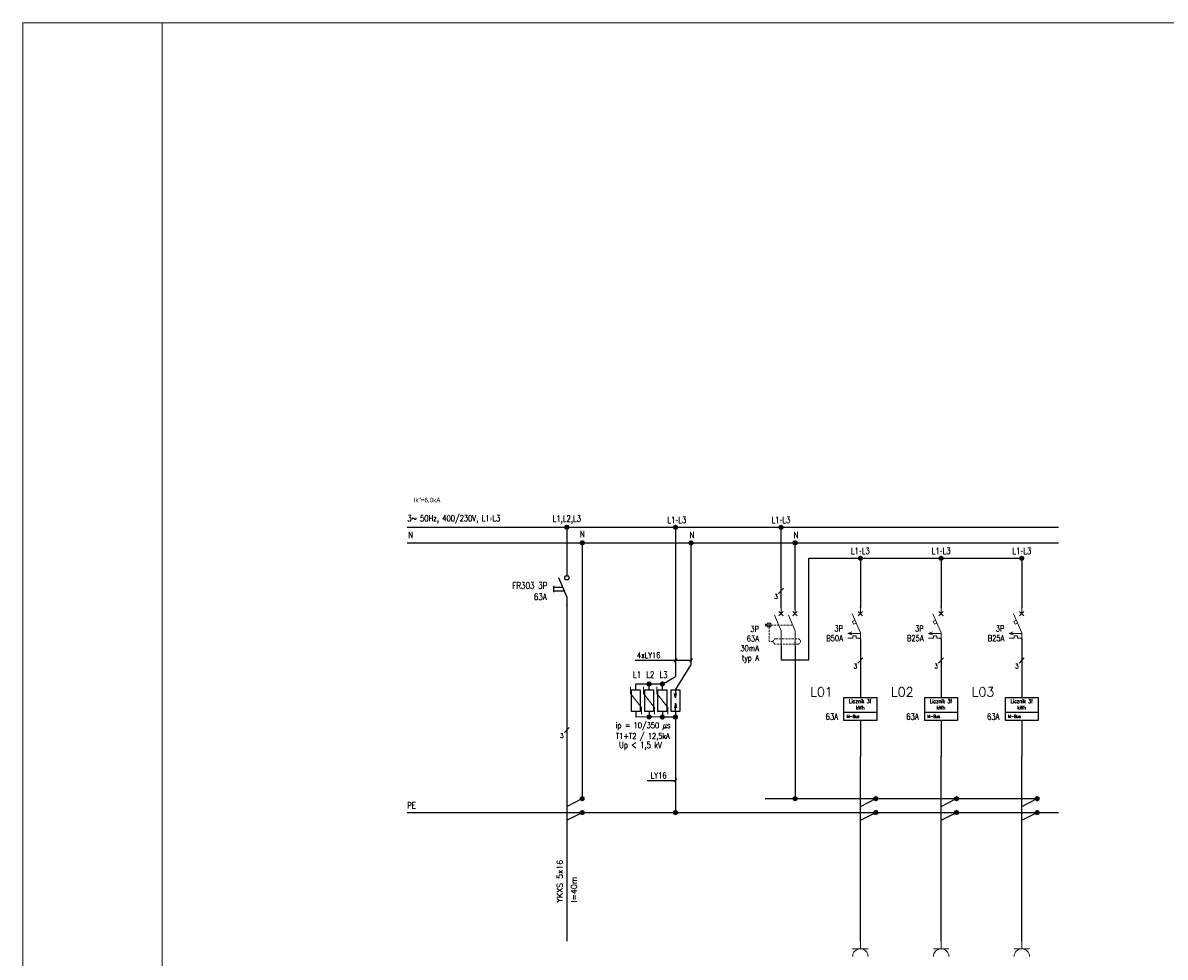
# Model space of a CAD drawing. Header units: millimetres. Extents: x 2358 to 2768, y 1132 to 1419.
# Tile 2 of 3: x 2358 to 2563, y 1252 to 1419. Entities that reach past the tile are written whole.
import ezdxf
from ezdxf.enums import TextEntityAlignment as Align

# ---------------------------------------------------------------- set-up
doc = ezdxf.new("R2010")
doc.units = ezdxf.units.MM
doc.linetypes.add('DASHED2', pattern=[0.375, 0.25, -0.125])
for name, color, linetype, lineweight in [('#elektryczne', 7, 'Continuous', 20), ('E_Etykieta aparatu', 1, 'Continuous', 30), ('EB_PRZEWODY', 3, 'Continuous', 20), ('EB_SYMBOL', 3, 'Continuous', 20), ('OPIS', 7, 'Continuous', 20), ('PRZEWODY', 3, 'Continuous', 20), ('SYMBOL', 3, 'Continuous', 20), ('SZYNY', 1, 'Continuous', 30)]:
    doc.layers.add(name, color=color, linetype=linetype, lineweight=lineweight)
doc.layers.add('EB_gniazda', color=1, linetype='Continuous')
doc.layers.add('IE-SYMBOL', color=3, linetype='Continuous')
doc.styles.add('SIMPLEX', font='simplex.shx', dxfattribs={"width": 0.8})
doc.styles.get("Standard").update_dxf_attribs({"font": 'arial.ttf'})

# ---------------------------------------------------------------- blocks, each defined once
blk = doc.blocks.new('P-PUNKT')
for p, q in [((-0.64, 0.17), (-0.66, 0.02)), ((-0.64, 0.17), (-0.66, 0.02)), ((-0.6, 0.28), (-0.64, 0.17)), ((-0.6, 0.28), (-0.64, 0.17)), ((-0.6, 0.14), (-0.64, 0.08)), ((-0.51, 0.42), (-0.6, 0.28)), ((-0.51, 0.42), (-0.6, 0.28)), ((-0.51, 0.28), (-0.6, 0.19)), ((-0.51, 0.14), (-0.6, 0.09)), ((-0.51, 0), (-0.6, 0)), ((-0.4, 0.52), (-0.51, 0.42)), ((-0.4, 0.52), (-0.51, 0.42)), ((-0.4, 0.41), (-0.51, 0.33)), ((-0.4, 0.29), (-0.51, 0.24)), ((-0.4, 0.17), (-0.51, 0.14)), ((-0.4, 0.06), (-0.51, 0.05)), ((-0.27, 0.6), (-0.4, 0.52)), ((-0.27, 0.6), (-0.4, 0.52)), ((-0.27, 0.49), (-0.4, 0.43)), ((-0.27, 0.38), (-0.4, 0.33)), ((-0.27, 0.27), (-0.4, 0.24)), ((-0.27, 0.16), (-0.4, 0.14)), ((-0.27, 0.05), (-0.4, 0.05)), ((-0.27, 0.6), (-0.27, -0.61)), ((-0.27, 0.6), (-0.27, -0.61)), ((-0.11, 0.66), (0.1, 0.66)), ((-0.11, 0.66), (0.1, 0.66)), ((-0.11, -0.67), (-0.11, 0.66)), ((-0.11, 0.66), (-0.11, -0.67)), ((-0.11, 0.56), (0.1, 0.56)), ((-0.11, 0.46), (0.1, 0.46)), ((-0.11, 0.36), (0.1, 0.36)), ((-0.11, 0.25), (0.1, 0.25)), ((-0.11, 0.15), (0.1, 0.15)), ((-0.11, 0.05), (0.1, 0.05)), ((0.1, -0.67), (0.1, 0.66)), ((0.1, 0.66), (0.1, -0.67)), ((0.27, 0.6), (0.27, -0.61)), ((0.27, 0.6), (0.27, -0.61)), ((0.27, 0.6), (0.4, 0.52)), ((0.27, 0.6), (0.4, 0.52)), ((0.27, 0.49), (0.4, 0.43)), ((0.27, 0.38), (0.4, 0.33)), ((0.27, 0.27), (0.4, 0.24)), ((0.27, 0.16), (0.4, 0.14)), ((0.27, 0.05), (0.4, 0.05)), ((0.4, 0.52), (0.51, 0.42)), ((0.4, 0.52), (0.51, 0.42)), ((0.4, 0.41), (0.51, 0.33)), ((0.4, 0.29), (0.51, 0.24)), ((0.4, 0.17), (0.51, 0.14)), ((0.4, 0.06), (0.51, 0.05)), ((0.51, 0.42), (0.6, 0.28)), ((0.51, 0.42), (0.6, 0.28)), ((0.51, 0.28), (0.6, 0.19)), ((0.51, 0.14), (0.6, 0.09)), ((0.51, 0), (0.6, 0)), ((0.6, 0.28), (0.64, 0.17)), ((0.6, 0.28), (0.64, 0.17)), ((0.6, 0.14), (0.64, 0.08)), ((0.64, 0.17), (0.66, 0.02)), ((0.64, 0.17), (0.66, 0.02)), ((-0.64, 0), (-0.66, -0.03)), ((-0.66, -0.08), (-0.64, -0.17)), ((-0.64, -0.17), (-0.66, -0.08)), ((-0.6, 0), (-0.64, 0)), ((-0.6, -0.14), (-0.64, -0.09)), ((-0.64, -0.17), (-0.6, -0.28)), ((-0.6, -0.28), (-0.64, -0.17)), ((-0.51, -0.14), (-0.6, -0.09)), ((-0.51, -0.28), (-0.6, -0.19)), ((-0.6, -0.28), (-0.51, -0.42)), ((-0.51, -0.42), (-0.6, -0.28)), ((-0.4, -0.06), (-0.51, -0.04)), ((-0.4, -0.18), (-0.51, -0.14)), ((-0.4, -0.29), (-0.51, -0.23)), ((-0.4, -0.41), (-0.51, -0.32)), ((-0.51, -0.42), (-0.4, -0.53)), ((-0.4, -0.53), (-0.51, -0.42)), ((-0.27, -0.06), (-0.4, -0.05)), ((-0.27, -0.17), (-0.4, -0.15)), ((-0.27, -0.28), (-0.4, -0.24)), ((-0.27, -0.39), (-0.4, -0.34)), ((-0.27, -0.5), (-0.4, -0.43)), ((-0.4, -0.53), (-0.27, -0.61)), ((-0.27, -0.61), (-0.4, -0.53)), ((-0.11, -0.05), (0.1, -0.05)), ((-0.11, -0.16), (0.1, -0.16)), ((-0.11, -0.26), (0.1, -0.26)), ((-0.11, -0.36), (0.1, -0.36)), ((-0.11, -0.46), (0.1, -0.46)), ((-0.11, -0.56), (0.1, -0.56)), ((0.1, -0.67), (-0.11, -0.67)), ((-0.11, -0.67), (0.1, -0.67)), ((0.27, -0.06), (0.4, -0.05)), ((0.27, -0.17), (0.4, -0.15)), ((0.27, -0.28), (0.4, -0.24)), ((0.27, -0.39), (0.4, -0.34)), ((0.27, -0.5), (0.4, -0.43)), ((0.4, -0.53), (0.27, -0.61)), ((0.27, -0.61), (0.4, -0.53)), ((0.4, -0.06), (0.51, -0.04)), ((0.4, -0.18), (0.51, -0.14)), ((0.4, -0.29), (0.51, -0.23)), ((0.4, -0.41), (0.51, -0.32)), ((0.51, -0.42), (0.4, -0.53)), ((0.4, -0.53), (0.51, -0.42)), ((0.51, -0.14), (0.6, -0.09)), ((0.51, -0.28), (0.6, -0.19)), ((0.6, -0.28), (0.51, -0.42)), ((0.51, -0.42), (0.6, -0.28)), ((0.6, 0), (0.64, 0)), ((0.6, -0.14), (0.64, -0.09)), ((0.64, -0.17), (0.6, -0.28)), ((0.6, -0.28), (0.64, -0.17)), ((0.64, 0), (0.65, -0.03)), ((0.65, -0.08), (0.64, -0.17)), ((0.64, -0.17), (0.65, -0.08))]:
    blk.add_line(p, q)
blk.add_point((0, 0))
blk = doc.blocks.new('różnicowoprądowy')
for p, q in [((-0.78, -0.78), (0.78, 0.78)), ((0.78, -0.78), (-0.78, 0.78)), ((0, 0), (0, 2)), ((4.26, -0.78), (5.83, 0.78)), ((5.83, -0.78), (4.26, 0.78)), ((5.04, 0), (5.04, 2)), ((-5.65, -3.56), (-5.65, -4.47)), ((-4.96, -3.85), (-5.65, -3.85)), ((-4.96, -3.35), (-4.96, -4.68)), ((-3.63, -3.35), (-4.96, -3.35)), ((-3.63, -4.02), (-4.96, -4.02)), ((-4.3, -3.35), (-4.3, -4.68)), ((-3.63, -3.35), (-3.63, -4.68)), ((-2.41, -0.52), (0, -6.16)), ((2.63, -0.52), (5.04, -6.16)), ((-4.96, -4.18), (-5.65, -4.18)), ((-3.63, -4.68), (-4.96, -4.68)), ((0, -6.12), (0, -11.54)), ((5.04, -6.16), (5.04, -11.58))]:
    blk.add_line(p, q)
at = {"color": 4, "linetype": 'DASHED2', "ltscale": 3}
for p, q in [((-3.63, -4.02), (4.13, -4.02)), ((-1.84, -8.93), (5.95, -8.93)), ((5.95, -10.91), (-1.84, -10.91))]:
    blk.add_line(p, q, dxfattribs=at)
at = {"color": 3}
blk.add_line((2.63, -0.52), (5.04, -6.16), dxfattribs=at)
blk.add_line((2.63, -0.52), (5.04, -6.16), dxfattribs=at)
at = {"color": 4, "linetype": 'DASHED2', "ltscale": 3}
blk.add_lwpolyline([(-2.83, -9.92), (-4.3, -9.92), (-4.3, -4.68)], dxfattribs=at)
for centre, start, end in [((-1.84, -9.92), 90, 270), ((5.95, -9.92), 270, 90)]:
    blk.add_arc(centre, 0.99, start, end, dxfattribs=at)
blk.add_point((5.04, -10.35), dxfattribs=at)
blk.add_point((5.04, -10.35), dxfattribs=at)
blk = doc.blocks.new('S-ZAB')
for p, q in [((-2.605718, -2.000032), (-0.000008, -8.080032)), ((-0.707114, -2.707138), (0.707099, -1.292925)), ((0.707099, -2.707138), (-0.707114, -1.292925)), ((-0.000008, -2.000032), (-0.000008, -0.000031)), ((-1.707928, -4.094892), (-2.531218, -4.447722)), ((-2.531218, -4.447722), (-2.150078, -5.337052)), ((-1.326788, -4.984212), (-2.150078, -5.337052)), ((-4.022616, -8.370921), (-2.759798, -7.798842)), ((-0.000008, -8.370921), (-4.022616, -8.370921)), ((-2.759798, -8.79886), (-4.022616, -8.370921)), ((-2.403294, -9.874011), (-4.022616, -9.874011)), ((-2.403294, -9.060289), (-2.403294, -9.874011)), ((-1.349945, -9.060289), (-2.403294, -9.060289)), ((-1.349945, -9.060289), (-1.349945, -9.874011)), ((-0.000008, -9.874011), (-1.349945, -9.874011)), ((-0.000008, -8.080032), (-0.000008, -10.080032))]:
    blk.add_line(p, q)
for p in [(-0.000008, -0.000031), (-0.000008, -10.080032)]:
    blk.add_point(p)
blk = doc.blocks.new('GNIAZDO')
for p, q in [((-2, -2), (2, -2)), ((0, -2), (0, 0))]:
    blk.add_line(p, q)
blk.add_arc((0, -4), 2, 0, 180)
blk = doc.blocks.new('4324232')
at = {"color": 3}
for p, q in [((2455.73, 1320.07), (2456.06, 1320.07)), ((2456.06, 1320.07), (2456.39, 1320.07))]:
    blk.add_line(p, q, dxfattribs=at)
blk.add_circle((2456.06, 1319.69), 0.384, dxfattribs=at)
at = {"layer": 'IE-SYMBOL'}
for p, q in [((2453.67, 1318.23), (2453.67, 1317.09)), ((2454.55, 1319.72), (2456.06, 1316.2)), ((2454.55, 1319.72), (2456.06, 1316.2)), ((2454.55, 1319.72), (2456.06, 1316.2)), ((2455.31, 1317.95), (2453.67, 1317.95)), ((2453.67, 1317.38), (2455.56, 1317.38))]:
    blk.add_line(p, q, dxfattribs=at)
blk = doc.blocks.new('Licznik')
at = {"color": 0}
blk.add_line((0, -2.99), (8.47, -2.99), dxfattribs=at)
blk.add_lwpolyline([(0, 0.77), (8.47, 0.77), (8.47, -5.16), (0, -5.16)], close=True, dxfattribs=at)
blk.add_lwpolyline([(0, 0.77), (8.47, 0.77)], dxfattribs=at)
at = {"color": 4, "lineweight": 9, "attachment_point": 1, "style": 'SIMPLEX'}
for s, insert, char_height in [('\\pxqc;Licznik 3f\\PkWh', (0.63, 0.34), 1), ('M-Bus', (0.7, -3.7), 0.8)]:
    blk.add_mtext_dynamic_manual_height_columns(s, width=7.1338, gutter_width=12.5, heights=[0], dxfattribs=dict(at, insert=insert, char_height=char_height))

msp = doc.modelspace()

# ---------------------------------------------------------------- linework, layer by layer
at = {"layer": '#elektryczne'}
msp.add_lwpolyline([(2358.43, 1132.27), (2358.43, 1419.27), (2768.43, 1419.27), (2768.43, 1132.27)], close=True, dxfattribs=at)
msp.add_lwpolyline([(2383.43, 1132.27), (2383.43, 1419.27)], dxfattribs=at)
at = {"layer": 'EB_gniazda', "color": 3, "linetype": 'Continuous'}
for p, q in [((2473.2, 1300.62), (2475.57, 1302.01)), ((2468.46, 1299.62), (2468.46, 1300.62)), ((2470.83, 1300.62), (2468.46, 1300.62)), ((2470.83, 1299.62), (2470.83, 1300.62)), ((2473.2, 1300.62), (2470.83, 1300.62)), ((2473.2, 1299.62), (2473.2, 1300.62)), ((2468.46, 1295.71), (2468.46, 1294.71)), ((2470.83, 1295.71), (2470.83, 1294.71)), ((2473.2, 1295.71), (2473.2, 1294.71)), ((2475.57, 1295.71), (2475.57, 1294.71)), ((2470.83, 1294.72), (2468.46, 1294.71)), ((2473.2, 1294.71), (2470.83, 1294.72)), ((2475.57, 1294.71), (2473.2, 1294.71))]:
    msp.add_line(p, q, dxfattribs=at)
at = {"layer": 'EB_PRZEWODY', "lineweight": -3}
for p, q in [((2475.57, 1328.77), (2475.57, 1319.22)), ((2475.57, 1319.22), (2475.57, 1302.01)), ((2475.57, 1294.71), (2475.57, 1277.2))]:
    msp.add_line(p, q, dxfattribs=at)
at = {"layer": 'EB_PRZEWODY', "color": 5, "lineweight": -3, "ltscale": 5}
msp.add_line((2458.83, 1325.99), (2458.83, 1280.07), dxfattribs=at)
at = {"layer": 'EB_PRZEWODY', "color": 5, "lineweight": -3}
for p in [(2478.34, 1325.97), (2475.57, 1299.62), (2475.57, 1299.62)]:
    msp.add_line(p, (2478.34, 1304.01), dxfattribs=at)
at = {"layer": 'EB_PRZEWODY', "lineweight": -3, "ltscale": 5}
for p, q in [((2508.74, 1323.19), (2508.74, 1314.37)), ((2523.23, 1323.19), (2523.23, 1314.37)), ((2537.71, 1323.19), (2537.71, 1314.37)), ((2508.74, 1308.77), (2508.74, 1298.19)), ((2523.23, 1308.77), (2523.23, 1298.19)), ((2537.71, 1308.77), (2537.71, 1298.19)), ((2508.74, 1294.08), (2508.74, 1287.61)), ((2523.23, 1294.08), (2523.23, 1287.61)), ((2537.71, 1294.08), (2537.71, 1287.61)), ((2456.06, 1278.68), (2458.83, 1280.07)), ((2508.74, 1278.68), (2511.51, 1280.07)), ((2523.23, 1278.68), (2526, 1280.07)), ((2537.71, 1278.68), (2540.49, 1280.07)), ((2508.74, 1276.18), (2511.51, 1277.57)), ((2523.23, 1276.18), (2526, 1277.57)), ((2537.71, 1276.18), (2540.49, 1277.57))]:
    msp.add_line(p, q, dxfattribs=at)
at = {"layer": 'EB_PRZEWODY', "color": 0}
for p, q in [((2467.47, 1300.12), (2467.47, 1298.92)), ((2469.84, 1300.12), (2469.84, 1298.92)), ((2472.21, 1300.12), (2472.21, 1298.92)), ((2467.47, 1298.92), (2469.45, 1296.41)), ((2469.84, 1298.92), (2471.82, 1296.41)), ((2472.21, 1298.92), (2474.19, 1296.41)), ((2469.45, 1296.41), (2469.45, 1295.21)), ((2471.82, 1296.41), (2471.82, 1295.21)), ((2474.19, 1296.41), (2474.19, 1295.21))]:
    msp.add_line(p, q, dxfattribs=at)
at = {"layer": 'EB_PRZEWODY', "lineweight": -3}
for points in [[(2467.67, 1295.71), (2467.67, 1299.62), (2469.25, 1299.62), (2469.25, 1295.71)], [(2470.04, 1295.71), (2470.04, 1299.62), (2471.62, 1299.62), (2471.62, 1295.71)], [(2472.41, 1295.71), (2472.41, 1299.62), (2473.99, 1299.62), (2473.99, 1295.71)], [(2474.78, 1295.71), (2474.78, 1299.62), (2476.36, 1299.62), (2476.36, 1295.71)]]:
    msp.add_lwpolyline(points, close=True, dxfattribs=at)
at = {"layer": 'EB_SYMBOL', "lineweight": -3}
for p, q in [((2508.3, 1304.4), (2509.18, 1305.35)), ((2522.79, 1304.4), (2523.67, 1305.35)), ((2537.27, 1304.4), (2538.16, 1305.35))]:
    msp.add_line(p, q, dxfattribs=at)
at = {"layer": 'IE-SYMBOL', "lineweight": -3}
msp.add_line((2456.06, 1316.2), (2456.06, 1314.82), dxfattribs=at)
msp.add_point((2456.06, 1314.82), dxfattribs=at)
at = {"layer": 'OPIS', "lineweight": -3}
for p, q in [((2468.32, 1304.92), (2478.34, 1304.92)), ((2475.81, 1305.19), (2475.33, 1304.58)), ((2478.57, 1305.2), (2478.11, 1304.57)), ((2475.57, 1298.14), (2475.38, 1298.95)), ((2475.57, 1299.62), (2475.57, 1298.14)), ((2475.57, 1298.14), (2475.76, 1298.95)), ((2475.57, 1297.19), (2475.38, 1296.38)), ((2475.57, 1297.19), (2475.76, 1296.38)), ((2475.57, 1295.71), (2475.57, 1297.19)), ((2475.28, 1283.06), (2475.83, 1283.6)), ((2470.48, 1283.33), (2475.56, 1283.33))]:
    msp.add_line(p, q, dxfattribs=at)
at = {"layer": 'PRZEWODY', "lineweight": -3}
for p, q in [((2456.06, 1328.75), (2456.06, 1320.07)), ((2494.51, 1314.23), (2494.51, 1328.75)), ((2456.06, 1314.82), (2456.06, 1254.52)), ((2508.74, 1254.52), (2508.74, 1287.61)), ((2523.23, 1254.52), (2523.23, 1287.61)), ((2537.71, 1254.52), (2537.71, 1287.61)), ((2456.06, 1276.18), (2458.83, 1277.57))]:
    msp.add_line(p, q, dxfattribs=at)
at = {"layer": 'PRZEWODY', "lineweight": -3, "ltscale": 5}
for p, q in [((2499.49, 1304.96), (2499.49, 1323.19)), ((2494.51, 1307.46), (2494.51, 1304.96)), ((2497.03, 1307.44), (2497.03, 1304.96)), ((2494.51, 1304.96), (2499.49, 1304.96)), ((2497.03, 1304.96), (2497.03, 1280.07))]:
    msp.add_line(p, q, dxfattribs=at)
at = {"layer": 'SYMBOL', "lineweight": -3}
for p, q in [((2497.03, 1313.95), (2497.03, 1325.97)), ((2494.07, 1316.89), (2494.95, 1317.84)), ((2455.62, 1291.92), (2456.5, 1292.86))]:
    msp.add_line(p, q, dxfattribs=at)
at = {"layer": 'SZYNY', "lineweight": -3}
for p, q in [((2427.38, 1328.75), (2544.28, 1328.75)), ((2499.49, 1323.19), (2538.08, 1323.19))]:
    msp.add_line(p, q, dxfattribs=at)
at = {"layer": 'SZYNY', "color": 5, "lineweight": -3}
for p, q in [((2427.38, 1325.97), (2544.28, 1325.97)), ((2491.66, 1280.07), (2540.85, 1280.07)), ((2511.32, 1280.07), (2511.88, 1280.07)), ((2525.8, 1280.07), (2526.36, 1280.07)), ((2540.29, 1280.07), (2540.85, 1280.07))]:
    msp.add_line(p, q, dxfattribs=at)
at = {"layer": 'SZYNY', "color": 4, "lineweight": -3}
msp.add_line((2427.38, 1277.57), (2544.28, 1277.57), dxfattribs=at)

# ---------------------------------------------------------------- block references
msp.add_blockref('4324232', (0, 0))
at = {"color": 3, "lineweight": -3, "xscale": 0.6930000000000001, "yscale": 0.6930000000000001, "zscale": 0.6930000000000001}
for p in [(2505.8, 1297.66), (2520.29, 1297.66), (2534.78, 1297.66)]:
    msp.add_blockref('Licznik', p, dxfattribs=at)
at = {"layer": 'EB_PRZEWODY', "lineweight": -3}
for p, xscale, yscale, zscale in [((2475.57, 1328.75), 0.554400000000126, 0.554400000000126, 0.554400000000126), ((2478.36, 1325.95), 0.554400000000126, 0.554400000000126, 0.554400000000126), ((2508.74, 1323.19), 0.5599999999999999, 0.5599999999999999, 0.5599999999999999), ((2523.23, 1323.19), 0.5599999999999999, 0.5599999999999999, 0.5599999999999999), ((2537.71, 1323.19), 0.5599999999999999, 0.5599999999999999, 0.5599999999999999), ((2475.57, 1277.57), 0.5543999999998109, 0.5543999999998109, 0.5543999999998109)]:
    msp.add_blockref('P-PUNKT', p, dxfattribs=dict(at, xscale=xscale, yscale=yscale, zscale=zscale))
at = {"layer": 'EB_PRZEWODY', "color": 5, "lineweight": -3, "xscale": 0.5543999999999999, "yscale": 0.5543999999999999, "zscale": 0.5543999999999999}
for p in [(2470.83, 1300.65), (2473.2, 1300.65), (2470.83, 1294.72), (2473.2, 1294.71), (2475.57, 1294.71)]:
    msp.add_blockref('P-PUNKT', p, dxfattribs=at)
at = {"layer": 'EB_PRZEWODY', "lineweight": -3, "ltscale": 5, "xscale": 0.5544000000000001, "yscale": 0.5544000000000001, "zscale": 0.5544000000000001}
for p in [(2458.83, 1280.07), (2511.51, 1280.07), (2526, 1280.07), (2540.49, 1280.07), (2511.51, 1277.57), (2526, 1277.57), (2540.49, 1277.57)]:
    msp.add_blockref('P-PUNKT', p, dxfattribs=at)
at = {"layer": 'EB_SYMBOL', "lineweight": -3, "xscale": 0.5599999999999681, "yscale": 0.5599999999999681, "zscale": 0.5599999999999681}
for p in [(2508.74, 1314.37), (2523.23, 1314.37), (2537.71, 1314.37)]:
    msp.add_blockref('S-ZAB', p, dxfattribs=at)
at = {"layer": 'PRZEWODY', "lineweight": -3}
for name, p, xscale, yscale, zscale in [('P-PUNKT', (2456.05, 1328.77), 0.5543999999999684, 0.5543999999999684, 0.5543999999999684), ('P-PUNKT', (2494.51, 1328.75), 0.5543999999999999, 0.5543999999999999, 0.5543999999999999), ('P-PUNKT', (2458.83, 1325.97), 0.5544000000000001, 0.5544000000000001, 0.5544000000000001), ('P-PUNKT', (2497.03, 1325.97), 0.5543999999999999, 0.5543999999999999, 0.5543999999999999), ('różnicowoprądowy', (2494.51, 1313.23), 0.5, 0.5, 0.5), ('P-PUNKT', (2497.03, 1280.07), 0.5543999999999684, 0.5543999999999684, 0.5543999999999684), ('P-PUNKT', (2458.83, 1277.57), 0.5543999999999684, 0.5543999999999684, 0.5543999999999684)]:
    msp.add_blockref(name, p, dxfattribs=dict(at, xscale=xscale, yscale=yscale, zscale=zscale))
at = {"layer": 'SYMBOL', "xscale": 0.6930000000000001, "yscale": 0.6930000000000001, "zscale": 0.6930000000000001}
for p in [(2508.74, 1254.52), (2523.23, 1254.52), (2537.71, 1254.52)]:
    msp.add_blockref('GNIAZDO', p, dxfattribs=at)

# ---------------------------------------------------------------- texts
at = {"layer": 'E_Etykieta aparatu', "lineweight": -3, "style": 'SIMPLEX'}
for s, p in [('L01', (2503.8, 1300.05)), ('L02', (2518.29, 1300.05)), ('L03', (2532.78, 1300.05))]:
    msp.add_text(s, height=1.663, dxfattribs=at).set_placement(p, align=Align.TOP_RIGHT)
at = {"layer": 'OPIS', "lineweight": -3, "style": 'SIMPLEX', "width": 0.8}
for s, height, p in [('3~ 50Hz, 400/230V, L1÷L3', 1.1088, (2427.44, 1329.83)), ('L1÷L3', 1.134, (2474.09, 1329.5)), ('L1÷L3', 1.134, (2474.09, 1329.5)), ('L1÷L3', 1.134, (2492.8, 1329.5)), ('N', 1.13, (2427.58, 1326.79)), ('N', 1.13, (2478.07, 1326.79)), ('N', 1.13, (2496.78, 1326.8)), ('3', 0.832, (2493.29, 1315.93)), ('3', 0.832, (2507.52, 1303.44)), ('3', 0.832, (2522.01, 1303.44)), ('3', 0.832, (2536.5, 1303.44)), ('L1', 1.134, (2467.95, 1301.72)), ('L2', 1.134, (2470.32, 1301.72)), ('L3', 1.134, (2472.69, 1301.72)), ('63A', 1.134, (2502.49, 1294.22)), ('63A', 1.134, (2516.97, 1294.22)), ('63A', 1.134, (2531.46, 1294.22)), ('3', 0.832, (2454.84, 1290.95)), ('Up < 1,5 kV', 1.134, (2465.43, 1289.15)), ('PE', 1.134, (2427.4, 1278.32))]:
    msp.add_text(s, height=height, dxfattribs=at).set_placement(p)
for s, height, p in [('L1,L2,L3', 1.134, (2456.06, 1329.75)), ('N', 1.13, (2458.87, 1326.97)), ('L1÷L3', 1.134, (2508.74, 1323.94)), ('L1÷L3', 1.134, (2523.23, 1323.94)), ('L1÷L3', 1.134, (2537.71, 1323.94))]:
    msp.add_text(s, height=height, dxfattribs=at).set_placement(p, align=Align.CENTER)
at = {"layer": 'OPIS', "style": 'SIMPLEX', "width": 0.8}
for s, p in [('FR303 3P', (2452.57, 1317.36)), ('63A', (2452.48, 1315.36))]:
    msp.add_text(s, height=1.179, dxfattribs=at).set_placement(p, align=Align.BOTTOM_RIGHT)
at = {"layer": 'OPIS', "lineweight": -3, "style": 'SIMPLEX', "width": 0.8}
for s, height, p in [('4xLY16', 1.04, (2472.85, 1305.28)), ('ip = 10/350 µs', 1.0395, (2474.67, 1292.71)), ('T1+T2 / 12,5kA', 1.0395, (2474.54, 1290.79)), ('LY16', 1.04, (2473.95, 1283.69))]:
    msp.add_text(s, height=height, dxfattribs=at).set_placement(p, align=Align.RIGHT)
at = {"layer": 'OPIS', "lineweight": -3, "style": 'SIMPLEX'}
msp.add_text('YKXS 5x16', height=1.04, rotation=90, dxfattribs=at).set_placement((2455.31, 1261.42))
msp.add_text('l=40m', height=1.04, rotation=90, dxfattribs=at).set_placement((2456.81, 1261.42), align=Align.TOP_LEFT)
at = {"layer": 'OPIS', "lineweight": -3, "char_height": 1.04, "attachment_point": 3, "style": 'SIMPLEX'}
for s, insert in [('3P \\P63A\\P30mA\\Ptyp A', (2490.53, 1311.04)), ('3P\\PB50A', (2505.61, 1311.12)), ('3P\\PB25A', (2520.09, 1311.12)), ('3P\\PB25A', (2534.58, 1311.12))]:
    msp.add_mtext_dynamic_manual_height_columns(s, width=5.4797, gutter_width=7.17, heights=[0], dxfattribs=dict(at, insert=insert))
at = {"layer": 'PRZEWODY', "ltscale": 5, "insert": (2428.59, 1334.05), "char_height": 0.8, "attachment_point": 1}
msp.add_mtext_dynamic_manual_height_columns('Ik"=6,0kA', width=14.578, gutter_width=5.74, heights=[0], dxfattribs=at)

doc.saveas('drawing.dxf')
